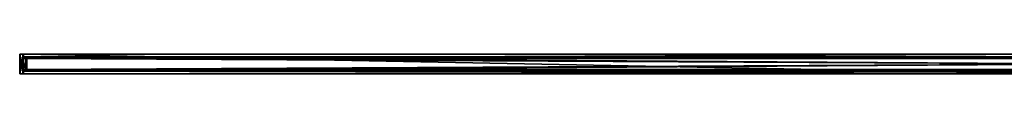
# Model space of a CAD drawing. Header units: millimetres. Extents: x 5 to 906, y -72 to 0.
# Tile 1 of 2: x 5 to 414, y -69 to -61. Entities that reach past the tile are written whole.
import ezdxf

# ---------------------------------------------------------------- set-up
doc = ezdxf.new("R2010")
doc.units = ezdxf.units.MM
doc.header["$LTSCALE"] = 25.4
doc.layers.get('0').update_dxf_attribs({"true_color": 0xff5454})

# ---------------------------------------------------------------- blocks, each defined once
blk = doc.blocks.new('Grupuj#1')
at = {"color": 0}
mesh = blk.add_polyface(dxfattribs=at)
corners = [(896, 0, 1.44), (0, 4.69, 1.44), (0, 0, 1.44), (896, 4.69, 1.44)]
mesh.append_faces([[corners[k] for k in face] for face in [(0, 1, 2), (1, 0, 3)]], dxfattribs={"vtx0": -1, "color": 0})
mesh = blk.add_polyface(dxfattribs=at)
corners = [(0, 4.69, 1.44), (896, 4.69), (0, 4.69), (896, 4.69, 1.44)]
mesh.append_faces([[corners[k] for k in face] for face in [(0, 1, 2), (1, 0, 3)]], dxfattribs={"vtx0": -1, "color": 0})
mesh = blk.add_polyface(dxfattribs=at)
corners = [(0, 4.69, 1.44), (0, 0), (0, 0, 1.44), (0, 4.69)]
mesh.append_faces([[corners[k] for k in face] for face in [(0, 1, 2), (1, 0, 3)]], dxfattribs={"vtx0": -1, "color": 0})
mesh = blk.add_polyface(dxfattribs=at)
corners = [(896, 4.69), (0, 0), (0, 4.69), (896, 0)]
mesh.append_faces([[corners[k] for k in face] for face in [(0, 1, 2), (1, 0, 3)]], dxfattribs={"vtx0": -1, "color": 0})
mesh = blk.add_polyface(dxfattribs=at)
corners = [(896, 4.69), (896, 0, 1.44), (896, 0), (896, 4.69, 1.44)]
mesh.append_faces([[corners[k] for k in face] for face in [(0, 1, 2), (1, 0, 3)]], dxfattribs={"vtx0": -1, "color": 0})
mesh = blk.add_polyface(dxfattribs=at)
corners = [(896, 0, 1.44), (0, 0), (896, 0), (0, 0, 1.44)]
mesh.append_faces([[corners[k] for k in face] for face in [(0, 1, 2), (1, 0, 3)]], dxfattribs={"vtx0": -1, "color": 0})
blk = doc.blocks.new('PIN-LED-M-8128.STL#1')
at = {"color": 0}
blk.add_blockref('Grupuj#1', (7.12, -67.38, 9.59), dxfattribs=at)
at = {"color": 250, "true_color": 0x262626}
mesh = blk.add_polyface(dxfattribs=at)
corners = [(6.02, -60.98, 4.22), (4.52, -69.1, 4.22), (4.52, -60.98, 4.22), (6.02, -69.1, 4.22)]
mesh.append_faces([[corners[k] for k in face] for face in [(0, 1, 2), (1, 0, 3)]], dxfattribs={"vtx0": -1, "color": 250})
mesh = blk.add_polyface(dxfattribs=at)
corners = [(4.52, -60.98, 12.32), (6.02, -60.98, 4.22), (4.52, -60.98, 4.22), (6.02, -60.98, 12.32)]
mesh.append_faces([[corners[k] for k in face] for face in [(0, 1, 2), (1, 0, 3)]], dxfattribs={"vtx0": -1, "color": 250})
mesh = blk.add_polyface(dxfattribs=at)
corners = [(4.52, -60.98, 12.32), (4.52, -69.1, 4.22), (4.52, -69.1, 12.32), (4.52, -60.98, 4.22)]
mesh.append_faces([[corners[k] for k in face] for face in [(0, 1, 2), (1, 0, 3)]], dxfattribs={"vtx0": -1, "color": 250})
mesh = blk.add_polyface(dxfattribs=at)
corners = [(6.02, -69.1, 12.32), (4.52, -60.98, 12.32), (4.52, -69.1, 12.32), (6.02, -60.98, 12.32)]
mesh.append_faces([[corners[k] for k in face] for face in [(0, 1, 2), (1, 0, 3)]], dxfattribs={"vtx0": -1, "color": 250})
mesh = blk.add_polyface(dxfattribs=at)
corners = [(6.02, -69.1, 4.22), (6.02, -67.34, 4.35), (6.02, -69.1, 12.32), (6.02, -60.98, 4.22), (6.02, -62.69, 4.35), (6.02, -62.69, 5.63), (6.02, -67.34, 5.63), (6.02, -60.98, 12.32)]
mesh.append_faces([[corners[k] for k in face] for face in [(0, 1, 2), (1, 3, 4), (4, 3, 5), (2, 6, 7), (6, 2, 1), (7, 5, 3)]], dxfattribs={"vtx0": -1, "vtx1": -1, "color": 250})
mesh.append_faces([[corners[k] for k in face] for face in [(1, 0, 3), (7, 6, 5)]], dxfattribs={"vtx0": -1, "vtx2": -1, "color": 250})
mesh = blk.add_polyface(dxfattribs=at)
corners = [(6.12, -69.1, 4.22), (6.12, -68.02, 5.63), (6.12, -67.3, 4.22), (6.12, -68.02, 11.52), (6.12, -67.34, 4.35), (6.12, -67.34, 5.63), (6.12, -62.06, 5.63), (6.12, -62.69, 4.35), (6.12, -62.69, 5.63), (6.12, -69.1, 12.32), (6.12, -60.98, 12.32), (6.12, -62.06, 11.52), (6.12, -62.78, 4.22), (6.12, -62.78, 4.35), (6.12, -60.98, 4.22)]
mesh.append_faces([[corners[k] for k in face] for face in [(4, 1, 5), (6, 7, 8), (7, 12, 13)]], dxfattribs={"vtx0": -1, "color": 250})
mesh.append_faces([[corners[k] for k in face] for face in [(0, 1, 2), (1, 0, 3), (2, 1, 4), (9, 3, 0), (3, 10, 11), (11, 10, 6), (12, 7, 14), (14, 6, 10)]], dxfattribs={"vtx0": -1, "vtx1": -1, "color": 250})
mesh.append_faces([[corners[k] for k in face] for face in [(14, 7, 6)]], dxfattribs={"vtx0": -1, "vtx1": -1, "vtx2": -1, "color": 250})
mesh.append_faces([[corners[k] for k in face] for face in [(3, 9, 10)]], dxfattribs={"vtx0": -1, "vtx2": -1, "color": 250})
mesh = blk.add_polyface(dxfattribs=at)
corners = [(6.12, -60.98, 12.32), (439.81, -60.98, 4.22), (6.12, -60.98, 4.22), (439.12, -60.98, 4.61), (430.6, -60.98, 11.75), (430.14, -60.98, 12.32)]
mesh.append_faces([[corners[k] for k in face] for face in [(0, 1, 2), (4, 0, 5)]], dxfattribs={"vtx0": -1, "color": 250})
mesh.append_faces([[corners[k] for k in face] for face in [(1, 0, 3), (3, 0, 4)]], dxfattribs={"vtx0": -1, "vtx1": -1, "color": 250})
mesh = blk.add_polyface(dxfattribs=at)
corners = [(430.14, -69.1, 12.32), (6.12, -60.98, 12.32), (6.12, -69.1, 12.32), (430.14, -60.98, 12.32)]
mesh.append_faces([[corners[k] for k in face] for face in [(0, 1, 2), (1, 0, 3)]], dxfattribs={"vtx0": -1, "color": 250})
mesh = blk.add_polyface(dxfattribs=at)
corners = [(439.81, -60.98, 4.22), (6.12, -62.78, 4.22), (6.12, -60.98, 4.22), (904.12, -62.78, 4.22), (470.43, -60.98, 4.22), (904.12, -60.98, 4.22)]
mesh.append_faces([[corners[k] for k in face] for face in [(0, 1, 2), (3, 4, 5)]], dxfattribs={"vtx0": -1, "color": 250})
mesh.append_faces([[corners[k] for k in face] for face in [(1, 0, 3)]], dxfattribs={"vtx0": -1, "vtx1": -1, "color": 250})
mesh.append_faces([[corners[k] for k in face] for face in [(3, 0, 4)]], dxfattribs={"vtx0": -1, "vtx2": -1, "color": 250})
mesh = blk.add_polyface(dxfattribs=at)
corners = [(6.02, -62.69, 5.63), (6.12, -62.69, 4.35), (6.02, -62.69, 4.35), (6.12, -62.69, 5.63)]
mesh.append_faces([[corners[k] for k in face] for face in [(0, 1, 2), (1, 0, 3)]], dxfattribs={"vtx0": -1, "color": 250})
mesh = blk.add_polyface(dxfattribs=at)
corners = [(6.12, -62.78, 4.35), (6.02, -67.34, 4.35), (6.02, -62.69, 4.35), (6.12, -67.3, 4.35), (7.52, -62.78, 4.35), (7.52, -67.3, 4.35)]
mesh.append_faces([[corners[k] for k in face] for face in [(0, 1, 2), (3, 4, 5)]], dxfattribs={"vtx0": -1, "color": 250})
mesh.append_faces([[corners[k] for k in face] for face in [(1, 0, 3)]], dxfattribs={"vtx0": -1, "vtx1": -1, "color": 250})
mesh.append_faces([[corners[k] for k in face] for face in [(3, 0, 4)]], dxfattribs={"vtx0": -1, "vtx2": -1, "color": 250})
mesh = blk.add_polyface(dxfattribs=at)
corners = [(6.12, -67.3, 5.63), (6.02, -62.69, 5.63), (6.02, -67.34, 5.63)]
mesh.append_faces([[corners[k] for k in face] for face in [(0, 1, 2)]], dxfattribs={"color": 250})
mesh = blk.add_polyface(dxfattribs=at)
corners = [(6.12, -62.78, 5.63), (6.02, -62.69, 5.63), (6.12, -67.3, 5.63)]
mesh.append_faces([[corners[k] for k in face] for face in [(0, 1, 2)]], dxfattribs={"color": 250})
mesh = blk.add_polyface(dxfattribs=at)
corners = [(904.12, -62.06, 5.63), (6.12, -62.06, 5.63), (904.12, -62.78, 5.63)]
mesh.append_faces([[corners[k] for k in face] for face in [(0, 1, 2)]], dxfattribs={"color": 250})
mesh = blk.add_polyface(dxfattribs=at)
corners = [(904.12, -62.78, 5.63), (6.12, -62.06, 5.63), (6.12, -62.78, 5.63)]
mesh.append_faces([[corners[k] for k in face] for face in [(0, 1, 2)]], dxfattribs={"color": 250})
mesh = blk.add_polyface(dxfattribs=at)
corners = [(904.12, -62.06, 11.52), (6.12, -62.06, 5.63), (904.12, -62.06, 5.63), (6.12, -62.06, 11.52)]
mesh.append_faces([[corners[k] for k in face] for face in [(0, 1, 2), (1, 0, 3)]], dxfattribs={"vtx0": -1, "color": 250})
mesh = blk.add_polyface(dxfattribs=at)
corners = [(904.12, -62.06, 11.52), (6.12, -68.02, 11.52), (6.12, -62.06, 11.52), (904.12, -68.02, 11.52)]
mesh.append_faces([[corners[k] for k in face] for face in [(0, 1, 2), (1, 0, 3)]], dxfattribs={"vtx0": -1, "color": 250})
mesh = blk.add_polyface(dxfattribs=at)
corners = [(902.72, -62.78, 5.63), (7.52, -62.78, 4.35), (902.72, -62.78, 4.35), (7.52, -62.78, 5.63), (6.12, -62.78, 5.63), (904.12, -62.78, 4.35), (6.12, -62.78, 4.22), (904.12, -62.78, 4.22), (6.12, -62.78, 4.35)]
mesh.append_faces([[corners[k] for k in face] for face in [(3, 0, 4), (5, 6, 7)]], dxfattribs={"vtx0": -1, "color": 250})
mesh.append_faces([[corners[k] for k in face] for face in [(0, 1, 2), (1, 0, 3), (6, 5, 8), (8, 2, 1)]], dxfattribs={"vtx0": -1, "vtx1": -1, "color": 250})
mesh.append_faces([[corners[k] for k in face] for face in [(8, 5, 2)]], dxfattribs={"vtx0": -1, "vtx2": -1, "color": 250})
mesh = blk.add_polyface(dxfattribs=at)
corners = [(7.52, -62.78, 5.63), (6.12, -62.78, 5.63), (6.12, -67.3, 5.63)]
mesh.append_faces([[corners[k] for k in face] for face in [(0, 1, 2)]], dxfattribs={"color": 250})
mesh = blk.add_polyface(dxfattribs=at)
corners = [(7.52, -62.78, 5.63), (6.12, -67.3, 5.63), (7.52, -67.3, 5.63)]
mesh.append_faces([[corners[k] for k in face] for face in [(0, 1, 2)]], dxfattribs={"color": 250})
at = {"color": 7, "true_color": 0xffffff}
mesh = blk.add_polyface(dxfattribs=at)
corners = [(903.12, -67.97, 6.3), (7.12, -62.11, 6.3), (7.12, -67.97, 6.3), (903.12, -62.11, 6.3)]
mesh.append_faces([[corners[k] for k in face] for face in [(0, 1, 2), (1, 0, 3)]], dxfattribs={"vtx0": -1, "color": 7})
mesh = blk.add_polyface(dxfattribs=at)
corners = [(7.12, -62.11, 6.3), (903.12, -62.11, 5.7), (7.12, -62.11, 5.7), (903.12, -62.11, 6.3)]
mesh.append_faces([[corners[k] for k in face] for face in [(0, 1, 2), (1, 0, 3)]], dxfattribs={"vtx0": -1, "color": 7})
mesh = blk.add_polyface(dxfattribs=at)
corners = [(903.12, -62.11, 5.7), (7.12, -67.97, 5.7), (7.12, -62.11, 5.7), (903.12, -67.97, 5.7)]
mesh.append_faces([[corners[k] for k in face] for face in [(0, 1, 2), (1, 0, 3)]], dxfattribs={"vtx0": -1, "color": 7})
mesh = blk.add_polyface(dxfattribs=at)
corners = [(7.12, -62.11, 6.3), (7.12, -67.97, 5.7), (7.12, -67.97, 6.3), (7.12, -62.11, 5.7)]
mesh.append_faces([[corners[k] for k in face] for face in [(0, 1, 2), (1, 0, 3)]], dxfattribs={"vtx0": -1, "color": 7})
at = {"color": 250, "true_color": 0x262626}
mesh = blk.add_polyface(dxfattribs=at)
corners = [(7.52, -62.78, 4.35), (7.52, -67.3, 5.63), (7.52, -67.3, 4.35), (7.52, -62.78, 5.63)]
mesh.append_faces([[corners[k] for k in face] for face in [(0, 1, 2), (1, 0, 3)]], dxfattribs={"vtx0": -1, "color": 250})
mesh = blk.add_polyface(dxfattribs=at)
corners = [(6.02, -69.1, 12.32), (4.52, -69.1, 4.22), (6.02, -69.1, 4.22), (4.52, -69.1, 12.32)]
mesh.append_faces([[corners[k] for k in face] for face in [(0, 1, 2), (1, 0, 3)]], dxfattribs={"vtx0": -1, "color": 250})
mesh = blk.add_polyface(dxfattribs=at)
corners = [(6.12, -67.34, 5.63), (6.02, -67.34, 4.35), (6.12, -67.34, 4.35), (6.02, -67.34, 5.63)]
mesh.append_faces([[corners[k] for k in face] for face in [(0, 1, 2), (1, 0, 3)]], dxfattribs={"vtx0": -1, "color": 250})
mesh = blk.add_polyface(dxfattribs=at)
corners = [(7.52, -67.3, 5.63), (902.72, -67.3, 4.35), (7.52, -67.3, 4.35), (902.72, -67.3, 5.63), (904.12, -67.3, 5.63), (6.12, -67.3, 4.35), (904.12, -67.3, 4.22), (6.12, -67.3, 4.22), (904.12, -67.3, 4.35)]
mesh.append_faces([[corners[k] for k in face] for face in [(3, 0, 4), (5, 6, 7)]], dxfattribs={"vtx0": -1, "color": 250})
mesh.append_faces([[corners[k] for k in face] for face in [(0, 1, 2), (1, 0, 3), (6, 5, 8), (8, 2, 1)]], dxfattribs={"vtx0": -1, "vtx1": -1, "color": 250})
mesh.append_faces([[corners[k] for k in face] for face in [(8, 5, 2)]], dxfattribs={"vtx0": -1, "vtx2": -1, "color": 250})
mesh = blk.add_polyface(dxfattribs=at)
corners = [(904.12, -67.3, 5.63), (6.12, -67.3, 5.63), (904.12, -68.02, 5.63)]
mesh.append_faces([[corners[k] for k in face] for face in [(0, 1, 2)]], dxfattribs={"color": 250})
mesh = blk.add_polyface(dxfattribs=at)
corners = [(904.12, -68.02, 5.63), (6.12, -67.3, 5.63), (6.12, -68.02, 5.63)]
mesh.append_faces([[corners[k] for k in face] for face in [(0, 1, 2)]], dxfattribs={"color": 250})
mesh = blk.add_polyface(dxfattribs=at)
corners = [(904.12, -67.3, 4.22), (6.12, -69.1, 4.22), (6.12, -67.3, 4.22), (439.81, -69.1, 4.22), (470.43, -69.1, 4.22), (904.12, -69.1, 4.22)]
mesh.append_faces([[corners[k] for k in face] for face in [(0, 1, 2), (4, 0, 5)]], dxfattribs={"vtx0": -1, "color": 250})
mesh.append_faces([[corners[k] for k in face] for face in [(1, 0, 3), (3, 0, 4)]], dxfattribs={"vtx0": -1, "vtx1": -1, "color": 250})
mesh = blk.add_polyface(dxfattribs=at)
corners = [(6.12, -68.02, 11.52), (904.12, -68.02, 5.63), (6.12, -68.02, 5.63), (904.12, -68.02, 11.52)]
mesh.append_faces([[corners[k] for k in face] for face in [(0, 1, 2), (1, 0, 3)]], dxfattribs={"vtx0": -1, "color": 250})
mesh = blk.add_polyface(dxfattribs=at)
corners = [(439.12, -69.1, 4.61), (6.12, -69.1, 4.22), (439.81, -69.1, 4.22), (6.12, -69.1, 12.32), (430.6, -69.1, 11.75), (430.14, -69.1, 12.32)]
mesh.append_faces([[corners[k] for k in face] for face in [(0, 1, 2), (3, 4, 5)]], dxfattribs={"vtx0": -1, "color": 250})
mesh.append_faces([[corners[k] for k in face] for face in [(1, 0, 3)]], dxfattribs={"vtx0": -1, "vtx1": -1, "color": 250})
mesh.append_faces([[corners[k] for k in face] for face in [(3, 0, 4)]], dxfattribs={"vtx0": -1, "vtx2": -1, "color": 250})
at = {"color": 7, "true_color": 0xffffff}
mesh = blk.add_polyface(dxfattribs=at)
corners = [(903.12, -67.97, 6.3), (7.12, -67.97, 5.7), (903.12, -67.97, 5.7), (7.12, -67.97, 6.3)]
mesh.append_faces([[corners[k] for k in face] for face in [(0, 1, 2), (1, 0, 3)]], dxfattribs={"vtx0": -1, "color": 7})

msp = doc.modelspace()

# ---------------------------------------------------------------- block references
at = {"color": 0}
msp.add_blockref('PIN-LED-M-8128.STL#1', (0, 0), dxfattribs=at)

doc.saveas('drawing.dxf')
